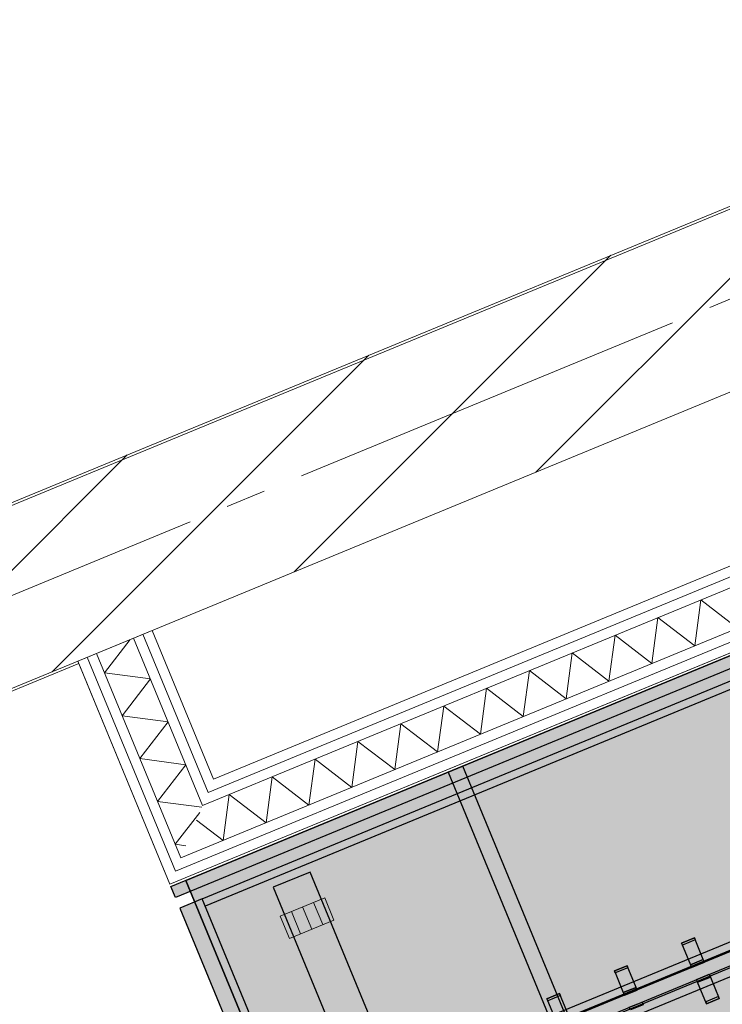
# Model space of a CAD drawing. Header units: millimetres. Extents: x -76965 to 1081933, y -21129 to 30747.
# Tile 42 of 114: x -48198 to -47323, y 1633 to 2859. Entities that reach past the tile are written whole.
import ezdxf
from ezdxf.enums import TextEntityAlignment as Align

# ---------------------------------------------------------------- set-up
doc = ezdxf.new("R2010")
doc.units = ezdxf.units.MM
doc.header["$MEASUREMENT"] = 0
doc.linetypes.add('B0204', pattern=[650, 500, -50, 50, -50])
doc.linetypes.add('B0702', pattern=[58.685, 39.06, -19.625001])
for name, color, linetype in [('007 Stramien', 7, 'Continuous'), ('022 Binnenwanden', 7, 'Continuous'), ('022 Binnenwanden Doorsnede-arcering', 7, 'Continuous'), ('022 Binnenwanden Laagscheidingslijnen', 7, 'Continuous'), ('028 Hoofddraagconstructie wanden', 7, 'Continuous'), ('028 Hoofddraagconstructie wanden Doorsnede-arcering', 7, 'Continuous'), ('089 Losse inrichting', 7, 'Continuous'), ('089 Losse inrichting 2D arcering', 7, 'Continuous'), ('089 Losse inrichting Afdek-arcering', 7, 'Continuous'), ('102 Teksten ruimten _ Zones Zone omranding', 7, 'Continuous'), ('160 Presentatie_Aankleding 2D', 7, 'Continuous')]:
    doc.layers.add(name, color=color, linetype=linetype)
doc.styles.add('GENERATED_STYLE_1', font='txt')
doc.dimstyles.new('GENERATED_STYLE__1', dxfattribs={"dimtxt": 300, "dimasz": 71.25, "dimexe": 0.18, "dimexo": 0, "dimgap": 0.09, "dimtad": 1, "dimdec": 0, "dimzin": 0, "dimdsep": 46, "dimtxsty": 'GENERATED_STYLE_1', "dimblk": 'ARROWHEAD_6', "dimblk1": 'ARROWHEAD_6', "dimblk2": 'ARROWHEAD_6', "dimcen": 0.09, "dimclrd": 1, "dimclre": 1, "dimclrt": 2, "dimadec": 1, "dimazin": 0, "dimtfac": 1, "dimtdec": 4, "dimtmove": 0, "dimatfit": 3, "dimfxl": 1, "dimtolj": 1, "dimtzin": 0, "dimarcsym": 0})

# ---------------------------------------------------------------- blocks, each defined once
blk = doc.blocks.new('*D80')
at = {"layer": '160 Presentatie_Aankleding 2D', "color": 1, "linetype": 'Continuous', "lineweight": 0}
for p, q in [((-74776.9, 791.2), (-74755.5, 739.2)), ((-74820.5, 712.4), (-74690.5, 766)), ((-74706.5, 718.8), (-74804.5, 759.6)), ((-74755.5, 739.2), (-74007.8, -1072.6)), ((-74072.8, -1099.4), (-73942.8, -1045.8)), ((-73958.9, -1093), (-74056.8, -1052.2)), ((-74007.8, -1072.6), (-71387.2, -7423.1))]:
    blk.add_line(p, q, dxfattribs=at)
at = {"layer": '160 Presentatie_Aankleding 2D', "color": 2, "lineweight": 0, "insert": (-74521.9, 330.3), "char_height": 300, "attachment_point": 7, "rotation": 292.424, "style": 'GENERATED_STYLE_1'}
blk.add_mtext('\\A1;{\\fArial|b0|i0|c0|p38;1.960}', dxfattribs=at)
blk = doc.blocks.new('ARROWHEAD_6')
at = {"color": 0, "linetype": 'Continuous', "lineweight": 0}
for p, q in [((-0.5, -0.5), (0.5, 0.5)), ((0, 0), (-1, 0))]:
    blk.add_line(p, q, dxfattribs=at)
blk = doc.blocks.new('*D81')
at = {"layer": '160 Presentatie_Aankleding 2D', "color": 1, "linetype": 'Continuous', "lineweight": 0}
for p, q in [((-73958.9, -1093), (-74056.8, -1052.2)), ((-74007.8, -1072.6), (-71387.2, -7423.1)), ((-71452.2, -7450), (-71322.2, -7396.3)), ((-71338.3, -7443.5), (-71436.2, -7402.8))]:
    blk.add_line(p, q, dxfattribs=at)
at = {"layer": '160 Presentatie_Aankleding 2D', "color": 2, "lineweight": 0, "insert": (-72837.7, -3750.9), "char_height": 300, "attachment_point": 7, "rotation": 292.424, "style": 'GENERATED_STYLE_1'}
blk.add_mtext('\\A1;{\\fArial|b0|i0|c0|p38;6.870}', dxfattribs=at)
blk = doc.blocks.new('*D82')
at = {"layer": '160 Presentatie_Aankleding 2D', "color": 1, "linetype": 'Continuous', "lineweight": 0}
for p, q in [((-71452.2, -7450), (-71322.2, -7396.3)), ((-71338.3, -7443.5), (-71436.2, -7402.8)), ((-71387.2, -7423.1), (-69293, -12498)), ((-69244.1, -12518.4), (-69342, -12477.7))]:
    blk.add_line(p, q, dxfattribs=at)
at = {"layer": '160 Presentatie_Aankleding 2D', "color": 2, "lineweight": 0, "insert": (-70480.3, -9463.6), "char_height": 300, "attachment_point": 7, "rotation": 292.424, "style": 'GENERATED_STYLE_1'}
blk.add_mtext('\\A1;{\\fArial|b0|i0|c0|p38;5.490}', dxfattribs=at)
blk = doc.blocks.new('*D83')
at = {"layer": '160 Presentatie_Aankleding 2D', "color": 1, "linetype": 'Continuous', "lineweight": 0}
for p, q in [((-69358, -12524.8), (-69228, -12471.2)), ((-69244.1, -12518.4), (-69342, -12477.7)), ((-69293, -12498), (-66596, -19033.6)), ((-66661, -19060.4), (-66531, -19006.8)), ((-66645, -19013.3), (-66547.1, -19054)), ((-66596, -19033.6), (-66574.6, -19085.6))]:
    blk.add_line(p, q, dxfattribs=at)
at = {"layer": '160 Presentatie_Aankleding 2D', "color": 2, "lineweight": 0, "insert": (-68084.7, -15268.8), "char_height": 300, "attachment_point": 7, "rotation": 292.424, "style": 'GENERATED_STYLE_1'}
blk.add_mtext('\\A1;{\\fArial|b0|i0|c0|p38;7.070}', dxfattribs=at)
blk = doc.blocks.new('Slab_7_1', base_point=(-47971.1, 1764.1))
at = {"layer": '089 Losse inrichting Afdek-arcering', "linetype": 'Continuous', "lineweight": 0, "true_color": 0xffffff}
blk.add_hatch(color=7, dxfattribs=at).paths.add_polyline_path([(-47971.1, 1764.1), (-47967.2, 1754.9), (-46987.3, 2159.1), (-46991.1, 2168.3)])
at = {"layer": '089 Losse inrichting', "linetype": 'Continuous', "flags": 128}
blk.add_lwpolyline([(-47971.1, 1764.1), (-46991.1, 2168.3), (-46987.3, 2159.1), (-47967.2, 1754.9)], close=True, dxfattribs=at)
blk = doc.blocks.new('Slab_8_1', base_point=(-46872.9, 1881.8))
at = {"layer": '089 Losse inrichting Afdek-arcering', "linetype": 'Continuous', "lineweight": 0, "true_color": 0xffffff}
blk.add_hatch(color=7, dxfattribs=at).paths.add_polyline_path([(-46872.9, 1881.8), (-47852.9, 1477.6), (-47845.2, 1459.1), (-46865.3, 1863.3)])
at = {"layer": '089 Losse inrichting', "linetype": 'Continuous', "flags": 128}
blk.add_lwpolyline([(-46872.9, 1881.8), (-47852.9, 1477.6), (-47845.2, 1459.1), (-46865.3, 1863.3)], close=True, dxfattribs=at)
blk = doc.blocks.new('Slab_10_1', base_point=(-47361.6, 1678.6))
at = {"layer": '089 Losse inrichting Afdek-arcering', "linetype": 'Continuous', "lineweight": 0, "true_color": 0xffffff}
blk.add_hatch(color=7, dxfattribs=at).paths.add_polyline_path([(-47361.6, 1678.6), (-47345.7, 1685.1), (-47347.1, 1688.4), (-47363, 1681.9)])
at = {"layer": '089 Losse inrichting', "linetype": 'Continuous', "flags": 128}
blk.add_lwpolyline([(-47361.6, 1678.6), (-47345.7, 1685.1), (-47347.1, 1688.4), (-47363, 1681.9)], close=True, dxfattribs=at)
blk = doc.blocks.new('Slab_11_1', base_point=(-47342.9, 1633.3))
at = {"layer": '089 Losse inrichting Afdek-arcering', "linetype": 'Continuous', "lineweight": 0, "true_color": 0xffffff}
blk.add_hatch(color=7, dxfattribs=at).paths.add_polyline_path([(-47342.9, 1633.3), (-47327.1, 1639.9), (-47328.1, 1642.4), (-47344, 1635.8)])
at = {"layer": '089 Losse inrichting', "linetype": 'Continuous', "flags": 128}
blk.add_lwpolyline([(-47342.9, 1633.3), (-47327.1, 1639.9), (-47328.1, 1642.4), (-47344, 1635.8)], close=True, dxfattribs=at)
blk = doc.blocks.new('Slab_27_1', base_point=(-46965.3, 2210.6))
at = {"layer": '089 Losse inrichting Afdek-arcering', "linetype": 'Continuous', "lineweight": 0, "true_color": 0xffffff}
blk.add_hatch(color=7, dxfattribs=at).paths.add_polyline_path([(-46965.3, 2210.6), (-48009.9, 1779.5), (-48004.1, 1765.7), (-46959.5, 2196.5)])
at = {"layer": '089 Losse inrichting', "linetype": 'Continuous', "flags": 128}
blk.add_lwpolyline([(-46965.3, 2210.6), (-46959.5, 2196.5), (-48004.1, 1765.7), (-48009.9, 1779.5)], close=True, dxfattribs=at)
blk = doc.blocks.new('Slab_28_1', base_point=(-46705.9, 1581.8))
at = {"layer": '089 Losse inrichting Afdek-arcering', "linetype": 'Continuous', "lineweight": 0, "true_color": 0xffffff}
blk.add_hatch(color=7, dxfattribs=at).paths.add_polyline_path([(-46705.9, 1581.8), (-46965.3, 2210.6), (-47991.4, 1787.1), (-47732.1, 1158.5)])
at = {"layer": '089 Losse inrichting', "linetype": 'Continuous', "flags": 128}
blk.add_lwpolyline([(-46705.9, 1581.8), (-46965.3, 2210.6), (-47991.4, 1787.1), (-47732.1, 1158.5)], close=True, dxfattribs=at)
blk = doc.blocks.new('Slab_29_1', base_point=(-47646.3, 1929.5))
at = {"layer": '089 Losse inrichting Afdek-arcering', "linetype": 'Continuous', "lineweight": 0, "true_color": 0xffffff}
blk.add_hatch(color=7, dxfattribs=at).paths.add_polyline_path([(-47646.3, 1929.5), (-47664.8, 1921.9), (-47405.9, 1294.3), (-47387.4, 1301.9)])
at = {"layer": '089 Losse inrichting', "linetype": 'Continuous', "flags": 128}
blk.add_lwpolyline([(-47646.3, 1929.5), (-47664.8, 1921.9), (-47405.9, 1294.3), (-47387.4, 1301.9)], close=True, dxfattribs=at)
blk = doc.blocks.new('Slab_30_1', base_point=(-46705.9, 1581.8))
at = {"layer": '089 Losse inrichting Afdek-arcering', "linetype": 'Continuous', "lineweight": 0, "true_color": 0xffffff}
blk.add_hatch(color=7, dxfattribs=at).paths.add_polyline_path([(-46705.9, 1581.8), (-46965.3, 2210.6), (-47991.4, 1787.1), (-47732.1, 1158.5)])
at = {"layer": '089 Losse inrichting', "linetype": 'Continuous', "flags": 128}
blk.add_lwpolyline([(-46705.9, 1581.8), (-47732.1, 1158.5), (-47991.4, 1787.1), (-46965.3, 2210.6)], close=True, dxfattribs=at)
blk = doc.blocks.new('Slab_32_1', base_point=(-47530.6, 1612.7))
at = {"layer": '089 Losse inrichting Afdek-arcering', "linetype": 'Continuous', "lineweight": 0, "true_color": 0xffffff}
blk.add_hatch(color=7, dxfattribs=at).paths.add_polyline_path([(-47530.6, 1612.7), (-47514.7, 1619.3), (-47525.9, 1646.3), (-47541.7, 1639.7)])
at = {"layer": '089 Losse inrichting', "linetype": 'Continuous', "flags": 128}
blk.add_lwpolyline([(-47530.6, 1612.7), (-47514.7, 1619.3), (-47525.9, 1646.3), (-47541.7, 1639.7)], close=True, dxfattribs=at)
blk = doc.blocks.new('Slab_33_1', base_point=(-47445.3, 1644))
at = {"layer": '089 Losse inrichting Afdek-arcering', "linetype": 'Continuous', "lineweight": 0, "true_color": 0xffffff}
blk.add_hatch(color=7, dxfattribs=at).paths.add_polyline_path([(-47445.3, 1644), (-47429.5, 1650.6), (-47430.8, 1653.9), (-47446.7, 1647.4)])
at = {"layer": '089 Losse inrichting', "linetype": 'Continuous', "flags": 128}
blk.add_lwpolyline([(-47445.3, 1644), (-47429.5, 1650.6), (-47430.8, 1653.9), (-47446.7, 1647.4)], close=True, dxfattribs=at)
blk = doc.blocks.new('Slab_34_1', base_point=(-47446.7, 1647.4))
at = {"layer": '089 Losse inrichting Afdek-arcering', "linetype": 'Continuous', "lineweight": 0, "true_color": 0xffffff}
blk.add_hatch(color=7, dxfattribs=at).paths.add_polyline_path([(-47446.7, 1647.4), (-47430.8, 1653.9), (-47442, 1680.9), (-47457.8, 1674.3)])
at = {"layer": '089 Losse inrichting', "linetype": 'Continuous', "flags": 128}
blk.add_lwpolyline([(-47446.7, 1647.4), (-47430.8, 1653.9), (-47442, 1680.9), (-47457.8, 1674.3)], close=True, dxfattribs=at)
blk = doc.blocks.new('Slab_36_1', base_point=(-47541.7, 1639.7))
at = {"layer": '089 Losse inrichting Afdek-arcering', "linetype": 'Continuous', "lineweight": 0, "true_color": 0xffffff}
blk.add_hatch(color=7, dxfattribs=at).paths.add_polyline_path([(-47541.7, 1639.7), (-47540.7, 1637.2), (-47524.8, 1643.7), (-47525.9, 1646.3)])
at = {"layer": '089 Losse inrichting', "linetype": 'Continuous', "flags": 128}
blk.add_lwpolyline([(-47541.7, 1639.7), (-47525.9, 1646.3), (-47524.8, 1643.7), (-47540.7, 1637.2)], close=True, dxfattribs=at)
blk = doc.blocks.new('Slab_37_1', base_point=(-47374.1, 1708.9))
at = {"layer": '089 Losse inrichting Afdek-arcering', "linetype": 'Continuous', "lineweight": 0, "true_color": 0xffffff}
blk.add_hatch(color=7, dxfattribs=at).paths.add_polyline_path([(-47374.1, 1708.9), (-47373.1, 1706.4), (-47357.2, 1712.9), (-47358.2, 1715.4)])
at = {"layer": '089 Losse inrichting', "linetype": 'Continuous', "flags": 128}
blk.add_lwpolyline([(-47374.1, 1708.9), (-47358.2, 1715.4), (-47357.2, 1712.9), (-47373.1, 1706.4)], close=True, dxfattribs=at)
blk = doc.blocks.new('Slab_46_1', base_point=(-47457.8, 1674.3))
at = {"layer": '089 Losse inrichting Afdek-arcering', "linetype": 'Continuous', "lineweight": 0, "true_color": 0xffffff}
blk.add_hatch(color=7, dxfattribs=at).paths.add_polyline_path([(-47457.8, 1674.3), (-47456.8, 1671.8), (-47440.9, 1678.4), (-47442, 1680.9)])
at = {"layer": '089 Losse inrichting', "linetype": 'Continuous', "flags": 128}
blk.add_lwpolyline([(-47457.8, 1674.3), (-47442, 1680.9), (-47440.9, 1678.4), (-47456.8, 1671.8)], close=True, dxfattribs=at)
blk = doc.blocks.new('Slab_50_1', base_point=(-47355.4, 1663.6))
at = {"layer": '089 Losse inrichting Afdek-arcering', "linetype": 'Continuous', "lineweight": 0, "true_color": 0xffffff}
blk.add_hatch(color=7, dxfattribs=at).paths.add_polyline_path([(-47355.4, 1663.6), (-47354.1, 1660.3), (-47338.2, 1666.8), (-47339.6, 1670.2)])
at = {"layer": '089 Losse inrichting', "linetype": 'Continuous', "flags": 128}
blk.add_lwpolyline([(-47355.4, 1663.6), (-47339.6, 1670.2), (-47338.2, 1666.8), (-47354.1, 1660.3)], close=True, dxfattribs=at)
blk = doc.blocks.new('Slab_51_1', base_point=(-47354.1, 1660.3))
at = {"layer": '089 Losse inrichting Afdek-arcering', "linetype": 'Continuous', "lineweight": 0, "true_color": 0xffffff}
blk.add_hatch(color=7, dxfattribs=at).paths.add_polyline_path([(-47354.1, 1660.3), (-47342.9, 1633.3), (-47327.1, 1639.9), (-47338.2, 1666.8)])
at = {"layer": '089 Losse inrichting', "linetype": 'Continuous', "flags": 128}
blk.add_lwpolyline([(-47354.1, 1660.3), (-47338.2, 1666.8), (-47327.1, 1639.9), (-47342.9, 1633.3)], close=True, dxfattribs=at)
blk = doc.blocks.new('Slab_54_1', base_point=(-47363, 1681.9))
at = {"layer": '089 Losse inrichting Afdek-arcering', "linetype": 'Continuous', "lineweight": 0, "true_color": 0xffffff}
blk.add_hatch(color=7, dxfattribs=at).paths.add_polyline_path([(-47363, 1681.9), (-47347.1, 1688.4), (-47358.2, 1715.4), (-47374.1, 1708.9)])
at = {"layer": '089 Losse inrichting', "linetype": 'Continuous', "flags": 128}
blk.add_lwpolyline([(-47363, 1681.9), (-47347.1, 1688.4), (-47358.2, 1715.4), (-47374.1, 1708.9)], close=True, dxfattribs=at)
blk = doc.blocks.new('Slab_61_1', base_point=(-47653.9, 1223.8))
at = {"layer": '089 Losse inrichting Afdek-arcering', "linetype": 'Continuous', "lineweight": 0, "true_color": 0xffffff}
blk.add_hatch(color=7, dxfattribs=at).paths.add_polyline_path([(-47653.9, 1223.8), (-47607.7, 1242.9), (-47836.5, 1797.5), (-47882.7, 1778.5)])
at = {"layer": '089 Losse inrichting', "linetype": 'Continuous', "flags": 128}
blk.add_lwpolyline([(-47653.9, 1223.8), (-47607.7, 1242.9), (-47836.5, 1797.5), (-47882.7, 1778.5)], close=True, dxfattribs=at)
blk = doc.blocks.new('Slab_79_1', base_point=(-47754.8, 1161.1))
at = {"layer": '089 Losse inrichting Afdek-arcering', "linetype": 'Continuous', "lineweight": 0, "true_color": 0xffffff}
blk.add_hatch(color=7, dxfattribs=at).paths.add_polyline_path([(-47754.8, 1161.1), (-47727, 1172.5), (-47971.1, 1764.1), (-47998.8, 1752.7)])
at = {"layer": '089 Losse inrichting', "linetype": 'Continuous', "flags": 128}
blk.add_lwpolyline([(-47754.8, 1161.1), (-47727, 1172.5), (-47971.1, 1764.1), (-47998.8, 1752.7)], close=True, dxfattribs=at)
blk = doc.blocks.new('Slab_84_1', base_point=(-47439.2, 1629.1))
at = {"layer": '089 Losse inrichting Afdek-arcering', "linetype": 'Continuous', "lineweight": 0, "true_color": 0xffffff}
blk.add_hatch(color=7, dxfattribs=at).paths.add_polyline_path([(-47439.2, 1629.1), (-47437.8, 1625.8), (-47421.9, 1632.3), (-47423.3, 1635.6)])
at = {"layer": '089 Losse inrichting', "linetype": 'Continuous', "flags": 128}
blk.add_lwpolyline([(-47439.2, 1629.1), (-47423.3, 1635.6), (-47421.9, 1632.3), (-47437.8, 1625.8)], close=True, dxfattribs=at)
blk = doc.blocks.new('Slab_89_1', base_point=(-47825.8, 1469.6))
at = {"layer": '089 Losse inrichting Afdek-arcering', "linetype": 'Continuous', "lineweight": 0, "true_color": 0xffffff}
blk.add_hatch(color=7, dxfattribs=at).paths.add_polyline_path([(-47825.8, 1469.6), (-46885.1, 1857.6), (-46891.2, 1872.6), (-47831.9, 1484.6)])
at = {"layer": '089 Losse inrichting', "linetype": 'Continuous', "flags": 128}
blk.add_lwpolyline([(-47825.8, 1469.6), (-46885.1, 1857.6), (-46891.2, 1872.6), (-47831.9, 1484.6)], close=True, dxfattribs=at)
blk = doc.blocks.new('Slab_90_1', base_point=(-47723.7, 1497.9))
at = {"layer": '089 Losse inrichting Afdek-arcering', "linetype": 'Continuous', "lineweight": 0, "true_color": 0xffffff}
blk.add_hatch(color=7, dxfattribs=at).paths.add_polyline_path([(-47723.7, 1497.9), (-46965.6, 1810.6), (-46980.9, 1847.6), (-47738.9, 1534.9)])
at = {"layer": '089 Losse inrichting', "linetype": 'Continuous', "flags": 128}
blk.add_lwpolyline([(-47723.7, 1497.9), (-46965.6, 1810.6), (-46980.9, 1847.6), (-47738.9, 1534.9)], close=True, dxfattribs=at)
blk = doc.blocks.new('Wall_39_1', base_point=(-69890.7, -6689.8))
at = {"layer": '028 Hoofddraagconstructie wanden Doorsnede-arcering', "linetype": 'Continuous', "lineweight": 0, "true_color": 0x000000}
h = blk.add_hatch(dxfattribs=at)
h.set_pattern_fill('130_Kalkzandsteen_0001', color=18, style=0, pattern_type=2)
h.set_pattern_definition([(45, (0, 0), (-88.38835, 88.38835), [])])
h.paths.add_polyline_path([(-49022.7, 1921.6), (-48979.2, 1816.2), (-48941, 1723.7), (-43764.5, 3859.9), (-43846.1, 4057.7)])
at = {"layer": '028 Hoofddraagconstructie wanden', "color": 1, "linetype": 'Continuous', "lineweight": 0, "flags": 128}
for points in [[(-48941, 1723.7), (-40222.2, 5321.7)], [(-43846.1, 4057.7), (-49022.7, 1921.6)]]:
    blk.add_lwpolyline(points, dxfattribs=at)
blk = doc.blocks.new('*X1145')
at = {"layer": '022 Binnenwanden Doorsnede-arcering', "color": 250, "linetype": 'Continuous', "lineweight": 0, "true_color": 0x3f3f3f}
for p, q in [((-46976.5, 2290.3), (-46984.1, 2233.3)), ((-47029.9, 2268.5), (-47037.5, 2211.3)), ((-47029.9, 2268.5), (-46984.1, 2233.3)), ((-47083.3, 2246.5), (-47090.9, 2189.3)), ((-47083.3, 2246.5), (-47037.5, 2211.3)), ((-47136.6, 2224.5), (-47144.2, 2167.2)), ((-47136.6, 2224.5), (-47090.9, 2189.3)), ((-47190, 2202.4), (-47197.6, 2145.2)), ((-47190, 2202.4), (-47144.2, 2167.2)), ((-47243.4, 2180.4), (-47251, 2123.2)), ((-47243.4, 2180.4), (-47197.6, 2145.2)), ((-47296.7, 2158.4), (-47304.3, 2101.2)), ((-47296.7, 2158.4), (-47251, 2123.2)), ((-47350.1, 2136.4), (-47357.7, 2079.1)), ((-47350.1, 2136.4), (-47304.3, 2101.2)), ((-47403.5, 2114.3), (-47411.1, 2057.1)), ((-47403.5, 2114.3), (-47357.7, 2079.1)), ((-47456.8, 2092.3), (-47464.5, 2035.1)), ((-47456.8, 2092.3), (-47411.1, 2057.1)), ((-47510.2, 2070.3), (-47517.8, 2013.1)), ((-47510.2, 2070.3), (-47464.5, 2035.1)), ((-47563.6, 2048.3), (-47571.2, 1991)), ((-47563.6, 2048.3), (-47517.8, 2013.1)), ((-47616.9, 2026.3), (-47624.6, 1969)), ((-47616.9, 2026.3), (-47571.2, 1991)), ((-47670.3, 2004.2), (-47677.9, 1947)), ((-47670.3, 2004.2), (-47624.6, 1969)), ((-47723.7, 1982.2), (-47731.3, 1925)), ((-47723.7, 1982.2), (-47677.9, 1947)), ((-47777.1, 1960.2), (-47784.7, 1902.9)), ((-47777.1, 1960.2), (-47731.3, 1925)), ((-47830.4, 1938.2), (-47838, 1880.9)), ((-47830.4, 1938.2), (-47784.7, 1902.9)), ((-47883.8, 1916.1), (-47891.4, 1858.9)), ((-47883.8, 1916.1), (-47838, 1880.9)), ((-47937.2, 1894.1), (-47944.8, 1836.9)), ((-47937.2, 1894.1), (-47891.4, 1858.9)), ((-47977.9, 1862.3), (-47944.8, 1836.9))]:
    blk.add_line(p, q, dxfattribs=at)
blk = doc.blocks.new('Wall_50_1', base_point=(-48011.1, 1782.5))
at = {"layer": '022 Binnenwanden', "color": 1, "linetype": 'Continuous', "lineweight": 0, "flags": 128}
for points in [[(-46986.2, 2313.6), (-47956.8, 1913.1)], [(-48011.1, 1782.5), (-46948, 2221.2)]]:
    blk.add_lwpolyline(points, dxfattribs=at)
at = {"layer": '022 Binnenwanden Laagscheidingslijnen', "color": 9, "linetype": 'Continuous', "lineweight": 0}
for p, q in [((-46981.4, 2302), (-47963.6, 1896.7)), ((-46976.6, 2290.5), (-47970.4, 1880.4)), ((-47997.5, 1815.1), (-46957.6, 2244.3)), ((-48004.3, 1798.8), (-46952.8, 2232.7))]:
    blk.add_line(p, q, dxfattribs=at)
at = {"layer": '022 Binnenwanden', "color": 1, "lineweight": 0}
blk.add_blockref('*X1145', (0, 0), dxfattribs=at)
blk = doc.blocks.new('*X1147')
at = {"layer": '022 Binnenwanden Doorsnede-arcering', "color": 250, "linetype": 'Continuous', "lineweight": 0, "true_color": 0x3f3f3f}
for p, q in [((-48060.6, 2087.1), (-48092.6, 2045.5)), ((-48035.3, 2037.9), (-48092.6, 2045.5)), ((-48035.3, 2037.9), (-48070.6, 1992.2)), ((-48013.3, 1984.6), (-48070.6, 1992.2)), ((-48013.3, 1984.6), (-48048.5, 1938.8)), ((-47991.3, 1931.2), (-48048.5, 1938.8)), ((-47991.3, 1931.2), (-48026.5, 1885.4)), ((-47971.3, 1878.1), (-48026.5, 1885.4)), ((-47974, 1871.7), (-48004.5, 1832.1)), ((-47991.2, 1830.3), (-48004.5, 1832.1))]:
    blk.add_line(p, q, dxfattribs=at)
blk = doc.blocks.new('Wall_51_1', base_point=(-48011.1, 1782.5))
at = {"layer": '022 Binnenwanden', "color": 1, "linetype": 'Continuous', "lineweight": 0, "flags": 128}
for points in [[(-48033.2, 2098.4), (-48125.7, 2060.2)], [(-47956.8, 1913.1), (-48033.2, 2098.4)], [(-48125.7, 2060.2), (-48011.1, 1782.5)]]:
    blk.add_lwpolyline(points, dxfattribs=at)
at = {"layer": '022 Binnenwanden Laagscheidingslijnen', "color": 9, "linetype": 'Continuous', "lineweight": 0}
for p, q in [((-47970.4, 1880.4), (-48056.4, 2088.8)), ((-47963.6, 1896.7), (-48044.8, 2093.6)), ((-48114.1, 2065), (-48004.3, 1798.8)), ((-48102.6, 2069.7), (-47997.5, 1815.1))]:
    blk.add_line(p, q, dxfattribs=at)
at = {"layer": '022 Binnenwanden', "color": 1, "lineweight": 0}
blk.add_blockref('*X1147', (0, 0), dxfattribs=at)
blk = doc.blocks.new('Buis 17')
at = {"layer": '089 Losse inrichting 2D arcering', "linetype": 'Continuous', "lineweight": 0, "true_color": 0x3f3f3f}
blk.add_hatch(color=250, dxfattribs=at).paths.add_polyline_path([(0, 30), (0, -30), (30, -30), (30, 30)])
at = {"layer": '089 Losse inrichting', "color": 1, "linetype": 'Continuous', "lineweight": 0}
for p, q in [((0, 30), (0, -30)), ((30, 30), (0, 30)), ((30, -30), (30, 30)), ((0, -30), (30, -30))]:
    blk.add_line(p, q, dxfattribs=at)
at = {"layer": '089 Losse inrichting', "color": 1, "linetype": 'B0702', "lineweight": 0}
for p, q in [((0, 15), (30, 15)), ((0, -15), (30, -15))]:
    blk.add_line(p, q, dxfattribs=at)
at = {"layer": '089 Losse inrichting', "color": 9, "linetype": 'B0204', "lineweight": 0}
blk.add_line((0, 0), (30, 0), dxfattribs=at)
blk = doc.blocks.new('Standard grid marker_3')
at = {"layer": '007 Stramien', "color": 6, "linetype": 'B0204', "lineweight": 0}
blk.add_line((9000, 0), (64151.8, 0), dxfattribs=at)
at = {"layer": '007 Stramien', "color": 6, "lineweight": 0, "style": 'GENERATED_STYLE_1'}
for tag, p in [('AC_MarkerText_1_0', (-250, 10)), ('AC_MarkerText_1_1', (73401.8, 10))]:
    blk.add_attdef(tag, text='', height=175, dxfattribs=at).set_placement(p, align=Align.MIDDLE_CENTER)

msp = doc.modelspace()

# ---------------------------------------------------------------- linework, layer by layer
at = {"layer": '102 Teksten ruimten _ Zones Zone omranding', "color": 33, "linetype": 'Continuous', "lineweight": 0, "true_color": 0xde9d5d, "flags": 128}
msp.add_lwpolyline([(-54911.5, 6576.2), (-52412.1, 519.4), (-43815.3, 4067), (-46314.7, 10123.7)], close=True, dxfattribs=at)
at = {"layer": '102 Teksten ruimten _ Zones Zone omranding', "color": 33, "linetype": 'Continuous', "lineweight": 0, "true_color": 0xb3a584, "flags": 128}
msp.add_lwpolyline([(-31578.4, -4351.7), (-32322.2, -2549.2), (-33394.8, -2991.8), (-35263.9, 1537.7), (-28157, 4470.5), (-30067.9, 9101), (-31192.4, 8640.4), (-31335.2, 8989), (-40221, 5318.7), (-39272.7, 3020.7), (-46113.1, 197.9), (-46948, 2221.2), (-48011.1, 1782.5), (-48124.5, 2057.3), (-63681.9, -4362.7), (-61670.9, -9236.1), (-43590.8, -1775.1), (-40934.4, -8212.6)], close=True, dxfattribs=at)

# ---------------------------------------------------------------- block references
at = {"layer": '007 Stramien', "color": 1, "linetype": 'Continuous', "lineweight": 0, "zscale": 1000, "rotation": 202.423973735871}
msp.add_blockref('Standard grid marker_3', (-5418.1, 19799.7), dxfattribs=at)
at = {"layer": '022 Binnenwanden', "color": 1, "lineweight": 0}
for name in ['Wall_50_1', 'Wall_51_1']:
    msp.add_blockref(name, (-48011.1, 1782.5), dxfattribs=at)
at = {"layer": '028 Hoofddraagconstructie wanden', "color": 1, "lineweight": 0}
msp.add_blockref('Wall_39_1', (-69890.7, -6689.8), dxfattribs=at)
at = {"layer": '089 Losse inrichting', "linetype": 'Continuous'}
for name, p in [('Slab_27_1', (-46965.3, 2210.6)), ('Slab_28_1', (-46705.9, 1581.8)), ('Slab_30_1', (-46705.9, 1581.8)), ('Slab_7_1', (-47971.1, 1764.1)), ('Slab_29_1', (-47646.3, 1929.5)), ('Slab_8_1', (-46872.9, 1881.8)), ('Slab_89_1', (-47825.8, 1469.6)), ('Slab_90_1', (-47723.7, 1497.9)), ('Slab_61_1', (-47653.9, 1223.8)), ('Slab_79_1', (-47754.8, 1161.1)), ('Slab_37_1', (-47374.1, 1708.9)), ('Slab_54_1', (-47363, 1681.9)), ('Slab_34_1', (-47446.7, 1647.4)), ('Slab_46_1', (-47457.8, 1674.3)), ('Slab_10_1', (-47361.6, 1678.6)), ('Slab_50_1', (-47355.4, 1663.6)), ('Slab_51_1', (-47354.1, 1660.3)), ('Slab_32_1', (-47530.6, 1612.7)), ('Slab_36_1', (-47541.7, 1639.7)), ('Slab_33_1', (-47445.3, 1644)), ('Slab_84_1', (-47439.2, 1629.1)), ('Slab_11_1', (-47342.9, 1633.3))]:
    msp.add_blockref(name, p, dxfattribs=at)
at = {"layer": '089 Losse inrichting', "color": 2, "linetype": 'Continuous', "lineweight": 0, "xscale": -1, "zscale": 1000, "rotation": 112.4148256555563}
msp.add_blockref('Buis 17', (-47846.1, 1754), dxfattribs=at)

# ---------------------------------------------------------------- dimensions: what is measured, and where the dimension line sits
at = {"layer": '160 Presentatie_Aankleding 2D', "color": 1, "linetype": 'Continuous', "lineweight": 0}
for base, p1, p2, picture, middle in [((-74007.8, -1072.6), (-8786.4, 27962), (-8038.7, 26150.2), '*D80', (-74187.5, -86.6)), ((-71387.2, -7423.1), (-8038.7, 26150.2), (-5418.1, 19799.7), '*D81', (-72503.4, -4167.8)), ((-69293, -12498), (-5418.1, 19799.7), (-3323.9, 14724.8), '*D82', (-70146, -9880.5)), ((-66596, -19033.6), (-3323.9, 14724.8), (-626.9, 8189.2), '*D83', (-67750.4, -15685.7))]:
    dim = msp.add_linear_dim(base=base, p1=p1, p2=p2, angle=292.424, dimstyle='GENERATED_STYLE__1', dxfattribs=at)
    dim.commit()
    dim.dimension.update_dxf_attribs({"geometry": picture, "text_midpoint": middle, "dimtype": 160, "text_rotation": 292.424})

doc.saveas('drawing.dxf')
